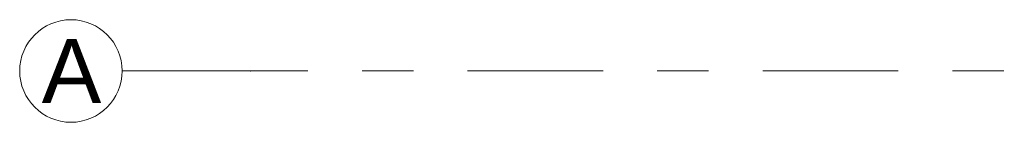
# Model space of a CAD drawing. Header units: metres. Extents: x -3.6 to 84.5, y -11 to 16.8.
# Tile 2 of 229: x -3.625 to -1.703, y 0.45 to 0.65. Entities that reach past the tile are written whole.
import ezdxf

# ---------------------------------------------------------------- set-up
doc = ezdxf.new("R2010")
doc.units = ezdxf.units.M
doc.header["$MEASUREMENT"] = 0
doc.linetypes.add('Strichlinie doppelt', pattern=[0.546806, 0.264583, -0.105833, 0.070556, -0.105833])
doc.layers.add('451 - Universal.Achsen Raster', color=7, linetype='Continuous')
doc.styles.add('ERSTELLTER_STIL_2', font='txt')

msp = doc.modelspace()

# ---------------------------------------------------------------- linework, layer by layer
at = {"layer": '451 - Universal.Achsen Raster', "color": 160, "linetype": 'Strichlinie doppelt', "lineweight": 9, "true_color": 0x3232ff}
for p, q in [((-3.175, 0.55), (-3.425, 0.55)), ((64.935, 0.55), (-3.175, 0.55))]:
    msp.add_line(p, q, dxfattribs=at)
at = {"layer": '451 - Universal.Achsen Raster', "color": 160, "linetype": 'Continuous', "lineweight": 9, "true_color": 0x3232ff}
msp.add_circle((-3.525, 0.55), 0.1, dxfattribs=at)
at = {"layer": '451 - Universal.Achsen Raster', "color": 160, "linetype": 'Strichlinie doppelt', "lineweight": 9, "true_color": 0x3232ff}
msp.add_point((-3.175, 0.55), dxfattribs=at)
msp.add_point((-3.175, 0.55), dxfattribs=at)

# ---------------------------------------------------------------- texts
at = {"layer": '451 - Universal.Achsen Raster', "color": 160, "lineweight": 9, "true_color": 0x3232ff, "insert": (-3.5821, 0.6125), "char_height": 0.125, "attachment_point": 1, "style": 'ERSTELLTER_STIL_2'}
msp.add_mtext('\\A1;{\\pql;\\pt0;\\fArial|b0|i0|c0|p38;A}', dxfattribs=at)

doc.saveas('drawing.dxf')
